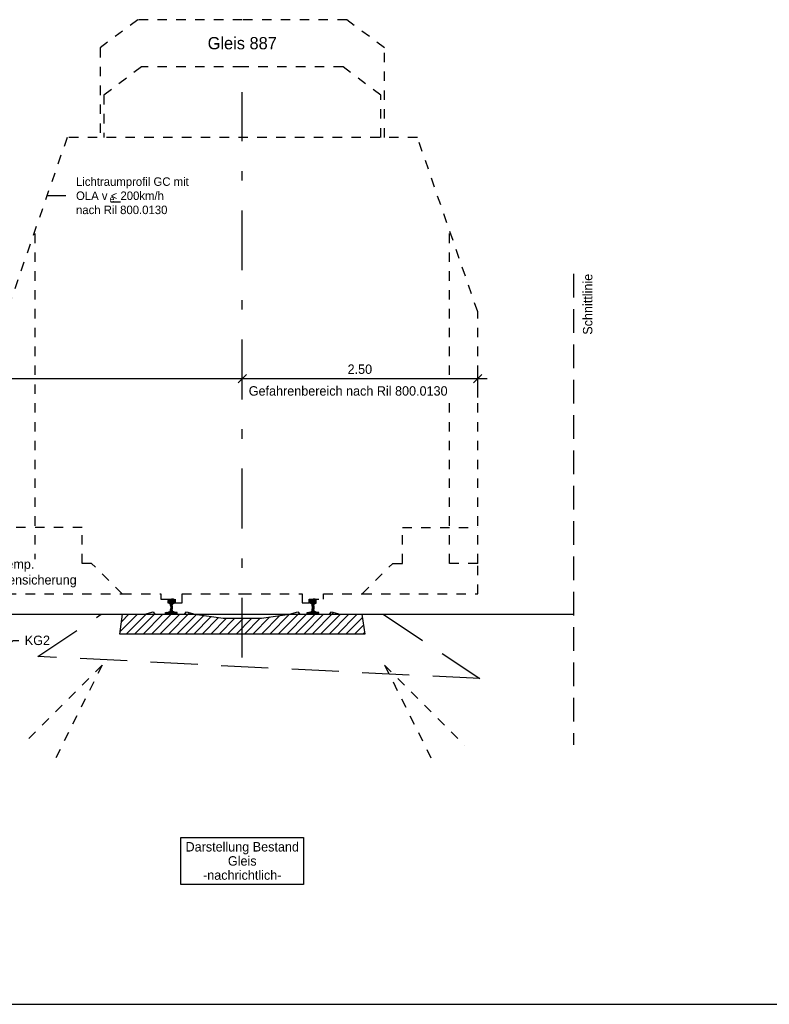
# Model space of a CAD drawing. Header units: metres. Extents: x -8 to 484, y -254 to 116.
# Tile 96 of 172: x 153 to 161, y 58 to 69. Entities that reach past the tile are written whole.
import ezdxf
from ezdxf import colors
from ezdxf.entities.mleader import LeaderData, LeaderLine
from ezdxf.math import Vec2, Vec3

# ---------------------------------------------------------------- set-up
doc = ezdxf.new("R2010")
doc.units = ezdxf.units.M
doc.linetypes.add('STRICHLINIE', pattern=[0.75, 0.5, -0.25])
doc.linetypes.add('STRICHPUNKT', pattern=[25.4, 12.7, -6.35, 0, -6.35])
for name, color, linetype in [('GTU_A_Begrenzung QP', 7, 'Continuous'), ('GTU_A_Druckbereich', 7, 'STRICHPUNKT'), ('GTU_A_Gleisachse', 7, 'STRICHPUNKT'), ('GTU_A_Lichtraumprofil', 252, 'Continuous'), ('GTU_A_Texte', 7, 'Continuous'), ('GTU_B', 253, 'Continuous'), ('GTU_B_Bemaßung', 253, 'Continuous'), ('GTU_B_Beschriftung', 253, 'Continuous'), ('GTU_P_Baugrube_Beschriftung', 11, 'Continuous'), ('GTU_P_Beschriftung', 1, 'Continuous')]:
    doc.layers.add(name, color=color, linetype=linetype)
doc.layers.add('GTU_A_Hilfslayer', color=3, linetype='Continuous', plot=False)
doc.styles.add('PROVI', font='PROVI.SHX')
doc.dimstyles.new('1zu50', dxfattribs={"dimscale": 0.5, "dimtxt": 0.2, "dimasz": 0.18, "dimexe": 0.18, "dimexo": 0.02, "dimgap": 0.09, "dimtad": 0, "dimtih": 1, "dimtoh": 1, "dimzin": 4, "dimdsep": 46, "dimtxsty": 'PROVI', "dimblk1": 'OBLIQUE', "dimblk2": 'OBLIQUE', "dimsah": 1, "dimcen": 0.3, "dimdle": 0.2, "dimclrd": 256, "dimclre": 256, "dimclrt": 256, "dimadec": 0, "dimazin": 0, "dimtfac": 1, "dimtdec": 4, "dimtofl": 0, "dimtmove": 2, "dimatfit": 3, "dimldrblk": 'NONE', "dimfxl": 0.4, "dimfxlon": 1, "dimtfill": 1, "dimtfillclr": 256, "dimtolj": 1, "dimtzin": 0, "dimlwd": -1, "dimlwe": -1, "dimarcsym": 0})

# ---------------------------------------------------------------- blocks, each defined once
blk = doc.blocks.new('Lira_250m GC mit_Ola')
at = {"layer": 'GTU_A_Lichtraumprofil', "linetype": 'ByBlock', "lineweight": -3, "ltscale": 5}
blk.add_line((-1.125, 4.281), (-1.325, 4.281), dxfattribs=at)
at = {"layer": 'GTU_A_Lichtraumprofil', "linetype": 'STRICHLINIE', "ltscale": 0.2}
for points in [[(2.26, 4.9), (2.26, 5.85), (1.86, 6.15), (0.75, 6.15), (-0.36, 6.15), (-0.76, 5.85), (-0.76, 4.9)], [(2.22, 4.9), (2.22, 5.35), (1.82, 5.65), (0.75, 5.65), (-0.32, 5.65), (-0.72, 5.35), (-0.72, 4.9)], [(0.75, 0.055), (1.387, 0.055), (1.387, -0.038), (1.462, -0.038), (1.462, 0), (1.612, 0), (1.612, 0.055), (2.025, 0.055), (3.25, 0.055), (3.25, 0.38), (3.25, 3.05), (2.61, 4.9), (-1.11, 4.9), (-1.75, 3.05), (-1.75, 0.38), (-1.75, 0.055), (-0.525, 0.055), (-0.113, 0.055), (-0.113, 0), (0.037, 0), (0.037, -0.038), (0.112, -0.038), (0.112, 0.055), (0.75, 0.055)], [(-1.75, 0.38), (-1.45, 0.38), (-1.45, 3.917)], [(3.25, 0.38), (2.95, 0.38), (2.95, 3.917)], [(-0.525, 0.055), (-0.85, 0.38), (-0.95, 0.38), (-0.95, 0.76), (-1.75, 0.76)], [(2.025, 0.055), (2.35, 0.38), (2.45, 0.38), (2.45, 0.76), (3.25, 0.76)]]:
    blk.add_lwpolyline(points, dxfattribs=at)
at = {"layer": 'GTU_A_Lichtraumprofil', "insert": (-1.015, 4.281), "char_height": 0.09, "width": 1.37529, "attachment_point": 4, "style": 'PROVI', "bg_fill": 3, "box_fill_scale": 1, "bg_fill_color": 256, "bg_fill_true_color": 13158600, "bg_fill_transparency": 0}
blk.add_mtext('Lichtraumprofil GC mit OLA v {\\L<} 200km/h\\Pnach Ril 800.0130', dxfattribs=at)
at = {"layer": 'GTU_A_Lichtraumprofil', "insert": (-0.66, 4.246), "char_height": 0.07, "width": 0.01827, "attachment_point": 4, "style": 'PROVI'}
blk.add_mtext('e', dxfattribs=at)
blk = doc.blocks.new('Druckbereich')
at = {"layer": 'GTU_A_Druckbereich', "linetype": 'STRICHLINIE', "ltscale": 0.2}
for p, q in [((-0.738, -0.7), (-1.586, -1.549)), ((-0.738, -0.7), (-1.274, -1.773)), ((2.262, -0.7), (3.111, -1.549)), ((2.262, -0.7), (2.799, -1.773))]:
    blk.add_line(p, q, dxfattribs=at)
blk = doc.blocks.new('_OBLIQUE')
at = {"color": 0, "linetype": 'ByBlock'}
blk.add_line((-0.5, -0.5), (0.5, 0.5), dxfattribs=at)
blk = doc.blocks.new('*D430')
at = {"layer": 'Defpoints', "color": 0, "linetype": 'Continuous'}
for p in [(155.462, 64.69), (155.462, 62.405), (157.962, 62.405)]:
    blk.add_point(p, dxfattribs=at)
at = {"layer": 'GTU_B_Bemaßung'}
for p, q in [((158.062, 64.69), (155.362, 64.69)), ((155.462, 64.49), (155.462, 64.78)), ((157.962, 64.49), (157.962, 64.78))]:
    blk.add_line(p, q, dxfattribs=at)
at = {"layer": 'GTU_B_Bemaßung', "linetype": 'Continuous', "xscale": 0.09, "yscale": 0.09, "zscale": 0.09, "rotation": 180}
blk.add_blockref('_OBLIQUE', (155.462, 64.69), dxfattribs=at)
at = {"layer": 'GTU_B_Bemaßung', "linetype": 'Continuous', "xscale": 0.09, "yscale": 0.09, "zscale": 0.09}
blk.add_blockref('_OBLIQUE', (157.962, 64.69), dxfattribs=at)
at = {"layer": 'GTU_B_Bemaßung', "linetype": 'Continuous', "insert": (156.711, 64.79), "char_height": 0.1, "attachment_point": 5, "style": 'PROVI', "bg_fill": 3, "box_fill_scale": 1.1, "bg_fill_color": 256, "bg_fill_true_color": 13158600, "bg_fill_transparency": 0}
blk.add_mtext('\\A1;2.50', dxfattribs=at)
blk = doc.blocks.new('_None')
blk = doc.blocks.new('S54')
at = {"color": 0}
for p, q in [((-0.034, 0.119), (0.002, 0.154)), ((-0.034, 0.128), (-0.007, 0.154)), ((-0.034, 0.14), (-0.032, 0.145)), ((-0.034, 0.116), (-0.034, 0.14)), ((-0.033, 0.112), (-0.034, 0.116)), ((-0.034, 0.136), (-0.016, 0.153)), ((-0.033, 0.111), (-0.033, 0.112)), ((-0.031, 0.111), (-0.033, 0.111)), ((-0.032, 0.111), (0.011, 0.154)), ((-0.032, 0.145), (-0.031, 0.147)), ((-0.031, 0.147), (-0.03, 0.149)), ((-0.015, 0.105), (-0.031, 0.111)), ((-0.03, 0.149), (-0.028, 0.151)), ((-0.028, 0.151), (-0.025, 0.152)), ((-0.026, 0.109), (0.019, 0.153)), ((-0.025, 0.152), (-0.024, 0.152)), ((-0.024, 0.152), (-0.021, 0.153)), ((-0.021, 0.153), (-0.017, 0.153)), ((-0.019, 0.106), (0.026, 0.151)), ((-0.017, 0.153), (-0.014, 0.154)), ((-0.014, 0.104), (-0.015, 0.105)), ((-0.014, 0.154), (-0.01, 0.154)), ((-0.013, 0.103), (0.031, 0.148)), ((-0.011, 0.097), (0.033, 0.141)), ((-0.01, 0.154), (-0.006, 0.154)), ((-0.009, 0.09), (0.033, 0.133)), ((-0.008, 0.082), (0.033, 0.124)), ((-0.006, 0.154), (-0.003, 0.154)), ((-0.003, 0.154), (0, 0.154)), ((0.003, 0.154), (0, 0.154)), ((0.006, 0.154), (0.003, 0.154)), ((0.01, 0.154), (0.006, 0.154)), ((0.014, 0.154), (0.01, 0.154)), ((0.017, 0.153), (0.014, 0.154)), ((0.014, 0.104), (0.015, 0.105)), ((0.015, 0.105), (0.031, 0.111)), ((0.021, 0.153), (0.017, 0.153)), ((0.024, 0.152), (0.021, 0.153)), ((0.025, 0.152), (0.024, 0.152)), ((0.028, 0.151), (0.025, 0.152)), ((0.03, 0.149), (0.028, 0.151)), ((0.028, 0.109), (0.033, 0.115)), ((0.031, 0.147), (0.03, 0.149)), ((0.032, 0.145), (0.031, 0.147)), ((0.031, 0.111), (0.033, 0.111)), ((0.033, 0.14), (0.032, 0.145)), ((0.033, 0.116), (0.033, 0.14)), ((0.033, 0.112), (0.033, 0.116)), ((0.033, 0.111), (0.033, 0.112)), ((-0.063, 0.001), (-0.051, 0.013)), ((-0.063, 0.01), (-0.062, 0.011)), ((-0.063, 0), (-0.063, 0.01)), ((-0.063, 0), (0.062, 0)), ((-0.062, 0.011), (-0.061, 0.012)), ((-0.061, 0.012), (-0.06, 0.012)), ((-0.06, 0.012), (-0.045, 0.013)), ((-0.055, 0), (-0.04, 0.015)), ((-0.046, 0), (-0.026, 0.02)), ((-0.045, 0.013), (-0.042, 0.014)), ((-0.042, 0.014), (-0.016, 0.024)), ((-0.037, 0), (0.009, 0.046)), ((-0.028, 0), (0.01, 0.038)), ((-0.019, 0), (0.011, 0.031)), ((-0.016, 0.024), (-0.014, 0.025)), ((-0.013, 0.103), (-0.014, 0.104)), ((-0.014, 0.025), (-0.012, 0.026)), ((-0.012, 0.102), (-0.013, 0.103)), ((-0.011, 0.1), (-0.012, 0.102)), ((-0.012, 0.027), (-0.011, 0.031)), ((-0.012, 0.026), (-0.012, 0.027)), ((-0.01, 0.097), (-0.011, 0.1)), ((-0.011, 0.031), (-0.01, 0.038)), ((-0.011, 0), (0.014, 0.025)), ((-0.01, 0.095), (-0.01, 0.097)), ((-0.009, 0.091), (-0.01, 0.095)), ((-0.01, 0.036), (0.008, 0.054)), ((-0.01, 0.038), (-0.009, 0.046)), ((-0.009, 0.085), (-0.009, 0.091)), ((-0.008, 0.079), (-0.009, 0.085)), ((-0.009, 0.046), (0.008, 0.063)), ((-0.009, 0.046), (-0.008, 0.053)), ((-0.008, 0.073), (0.009, 0.091)), ((-0.008, 0.065), (0.008, 0.081)), ((-0.008, 0.079), (-0.008, 0.053)), ((-0.008, 0.056), (0.008, 0.072)), ((-0.002, 0), (0.02, 0.022)), ((0.007, 0), (0.027, 0.02)), ((0.008, 0.079), (0.009, 0.085)), ((0.008, 0.079), (0.008, 0.053)), ((0.009, 0.046), (0.008, 0.053)), ((0.009, 0.091), (0.01, 0.095)), ((0.009, 0.085), (0.009, 0.091)), ((0.01, 0.038), (0.009, 0.046)), ((0.01, 0.097), (0.011, 0.1)), ((0.01, 0.095), (0.01, 0.097)), ((0.011, 0.031), (0.01, 0.038)), ((0.011, 0.1), (0.012, 0.102)), ((0.012, 0.027), (0.011, 0.031)), ((0.012, 0.102), (0.013, 0.103)), ((0.012, 0.026), (0.012, 0.027)), ((0.014, 0.025), (0.012, 0.026)), ((0.013, 0.103), (0.014, 0.104)), ((0.016, 0.024), (0.014, 0.025)), ((0.042, 0.014), (0.016, 0.024)), ((0.016, 0), (0.033, 0.017)), ((0.025, 0), (0.04, 0.015)), ((0.034, 0), (0.046, 0.013)), ((0.045, 0.013), (0.042, 0.014)), ((0.042, 0), (0.054, 0.012)), ((0.06, 0.012), (0.045, 0.013)), ((0.061, 0.012), (0.06, 0.012)), ((0.06, 0), (0.062, 0.003)), ((0.062, 0.011), (0.061, 0.012)), ((0.062, 0.01), (0.062, 0.011)), ((0.062, 0.011), (0.062, 0.011)), ((0.062, 0), (0.062, 0.01))]:
    blk.add_line(p, q, dxfattribs=at)
blk = doc.blocks.new('*D431')
at = {"layer": 'Defpoints', "color": 0, "linetype": 'Continuous'}
for p in [(155.462, 64.69), (150.152, 62.26), (155.462, 62.26)]:
    blk.add_point(p, dxfattribs=at)
at = {"layer": 'GTU_B_Bemaßung', "linetype": 'Continuous'}
for p, q in [((150.052, 64.69), (152.655, 64.69)), ((150.152, 64.49), (150.152, 64.78)), ((155.562, 64.69), (152.959, 64.69)), ((155.462, 64.49), (155.462, 64.78))]:
    blk.add_line(p, q, dxfattribs=at)
at = {"layer": 'GTU_B_Bemaßung', "linetype": 'Continuous', "xscale": 0.09, "yscale": 0.09, "zscale": 0.09, "rotation": 180}
blk.add_blockref('_OBLIQUE', (150.152, 64.69), dxfattribs=at)
at = {"layer": 'GTU_B_Bemaßung', "linetype": 'Continuous', "xscale": 0.09, "yscale": 0.09, "zscale": 0.09}
blk.add_blockref('_OBLIQUE', (155.462, 64.69), dxfattribs=at)
at = {"layer": 'GTU_B_Bemaßung', "linetype": 'Continuous', "insert": (152.807, 64.69), "char_height": 0.1, "attachment_point": 5, "style": 'PROVI', "bg_fill": 3, "box_fill_scale": 1.1, "bg_fill_color": 256, "bg_fill_true_color": 13158600, "bg_fill_transparency": 0}
blk.add_mtext('\\A1;5.31', dxfattribs=at)

msp = doc.modelspace()

# ---------------------------------------------------------------- hatches: boundary and pattern name
at = {"layer": 'GTU_B'}
h = msp.add_hatch(dxfattribs=at)
h.set_pattern_fill('ANSI31', color=256, scale=0.02, style=0)
h.set_pattern_definition([(45, (147.96196, 57.15011), (-0.0449013, 0.0449013), [])])
h.paths.add_polyline_path([(154.162, 61.98), (154.191, 62.19), (154.426, 62.19), (154.515, 62.215), (154.515, 62.215), (154.535, 62.19), (154.85, 62.19), (154.87, 62.215), (154.87, 62.215), (154.959, 62.19), (154.959, 62.19), (155.259, 62.148), (155.665, 62.148), (155.965, 62.19), (155.965, 62.19), (156.054, 62.215), (156.054, 62.215), (156.074, 62.19), (156.389, 62.19), (156.409, 62.215), (156.409, 62.215), (156.498, 62.19), (156.733, 62.19), (156.762, 61.98)])

# ---------------------------------------------------------------- linework, layer by layer
at = {"layer": 'GTU_A_Begrenzung QP', "linetype": 'STRICHLINIE', "ltscale": 0.5}
msp.add_line((158.98, 65.803), (158.98, 60.803), dxfattribs=at)
at = {"layer": 'GTU_A_Hilfslayer', "linetype": 'Continuous', "flags": 128}
msp.add_lwpolyline([(28.5, 58.05), (252.349, 58.05)], dxfattribs=at)
at = {"layer": 'GTU_B', "linetype": 'Continuous'}
msp.add_line((151.823, 62.19), (158.98, 62.19), dxfattribs=at)
at = {"layer": 'GTU_B', "linetype": 'STRICHLINIE'}
msp.add_lwpolyline([(156.96, 62.19), (157.985, 61.507), (153.29, 61.741), (153.964, 62.19), (153.964, 62.19)], close=True, dxfattribs=at)
at = {"layer": 'GTU_B', "flags": 128}
msp.add_lwpolyline([(154.162, 61.98), (154.191, 62.19), (154.426, 62.19), (154.515, 62.215), (154.535, 62.19), (154.85, 62.19), (154.87, 62.215), (154.959, 62.19), (155.259, 62.148), (155.665, 62.148), (155.965, 62.19), (156.054, 62.215), (156.074, 62.19), (156.389, 62.19), (156.409, 62.215), (156.498, 62.19), (156.733, 62.19), (156.762, 61.98), (154.162, 61.98)], dxfattribs=at)

# ---------------------------------------------------------------- block references
at = {"layer": 'GTU_A_Druckbereich'}
msp.add_blockref('Druckbereich', (154.712, 62.35), dxfattribs=at)
at = {"layer": 'GTU_A_Lichtraumprofil'}
msp.add_blockref('Lira_250m GC mit_Ola', (154.712, 62.35), dxfattribs=at)

# ---------------------------------------------------------------- texts
at = {"layer": 'GTU_A_Begrenzung QP', "linetype": 'STRICHLINIE', "ltscale": 0.5, "insert": (159.08, 65.803), "char_height": 0.1, "attachment_point": 3, "rotation": 90, "line_spacing_factor": 0.9, "style": 'PROVI', "bg_fill": 2}
msp.add_mtext('Schnittlinie', dxfattribs=at)
at = {"layer": 'GTU_B_Beschriftung', "insert": (155.462, 59.571), "char_height": 0.1, "attachment_point": 5, "line_spacing_factor": 0.9, "style": 'PROVI', "bg_fill": 19, "box_fill_scale": 1.5, "bg_fill_color": 1, "bg_fill_transparency": 0}
msp.add_mtext('Darstellung Bestand\\PGleis\\P-nachrichtlich-', dxfattribs=at)

# ---------------------------------------------------------------- next in the draw order: linework, layer by layer
at = {"layer": 'GTU_A_Gleisachse', "color": 7, "ltscale": 0.05}
msp.add_line((155.462, 61.73), (155.462, 67.73), dxfattribs=at)

# ---------------------------------------------------------------- next in the draw order: block references
at = {"layer": 'GTU_B', "rotation": 359.9999999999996}
for p in [(154.71, 62.196), (156.214, 62.196)]:
    msp.add_blockref('S54', p, dxfattribs=at)

# ---------------------------------------------------------------- next in the draw order: texts
at = {"layer": 'GTU_A_Texte', "insert": (155.462, 68.25), "char_height": 0.13, "attachment_point": 5, "style": 'PROVI', "bg_fill": 3, "box_fill_scale": 1, "bg_fill_color": 1, "bg_fill_transparency": 0}
msp.add_mtext('Gleis 887', dxfattribs=at)
at = {"layer": 'GTU_B_Bemaßung', "insert": (155.531, 64.61), "char_height": 0.1, "attachment_point": 1, "line_spacing_factor": 0.9, "style": 'PROVI', "bg_fill": 3, "box_fill_scale": 1.5, "bg_fill_color": 1, "bg_fill_transparency": 0}
msp.add_mtext('Gefahrenbereich nach Ril 800.0130', dxfattribs=at)

# ---------------------------------------------------------------- next in the draw order: leaders
at = {"layer": 'GTU_P_Beschriftung', "linetype": 'Continuous'}
ml = msp.add_multileader_mtext('Standard', dxfattribs=at)
ml.set_content('KG2', color=256, style='PROVI')
ml.set_leader_properties(color=256, linetype='ByLayer', lineweight=-1)
ml.set_arrow_properties(name='NONE')
ml.build(insert=Vec2(0, 0))
ml.multileader.update_dxf_attribs({"dogleg_length": 0.125, "arrow_head_size": 0.0625, "scale": 0.05})
ctx = ml.context
ctx.base_point, ctx.scale, ctx.char_height, ctx.arrow_head_size, ctx.landing_gap_size, ctx.plane_origin = Vec3(153.091, 61.911), 0.05, 0.1, 0.0625, 0.0625, Vec3(132.648, -739.197)
notes = []
notes.append((ctx, [(0, (1, 1, 0), (153.028, 61.911), (1, 0), 0.0625, [(0, [(152.902, 61.784)], 0, [])])]))
ctx.mtext.insert = Vec3(153.153, 61.963)
ctx.mtext.has_bg_fill, ctx.mtext.bg_color, ctx.mtext.bg_scale_factor, ctx.mtext.bg_transparency, ctx.mtext.use_window_bg_color = 1, -1027028792, 1, 0, 1
for ctx, leaders in notes:
    for number, flags, end, landing, length, lines in leaders:
        leader = LeaderData()
        leader.index, (leader.has_last_leader_line, leader.has_dogleg_vector, leader.attachment_direction) = number, flags
        leader.last_leader_point, leader.dogleg_vector, leader.dogleg_length = Vec3(end), Vec3(landing), length
        for number, points, colour, breaks in lines:
            line = LeaderLine()
            line.index, line.vertices, line.color, line.breaks = number, Vec3.list(points), colors.encode_raw_color(colour), breaks
            leader.lines.append(line)
        ctx.leaders.append(leader)

# ---------------------------------------------------------------- next in the draw order: dimensions: what is measured, and where the dimension line sits
at = {"layer": 'GTU_B_Bemaßung'}
dim = msp.add_linear_dim(base=(155.462, 64.69), p1=(157.962, 62.405), p2=(155.462, 62.405), dimstyle='1zu50', override={"dimclrd": 256, "dimclre": 256, "dimclrt": 256}, dxfattribs=at)
dim.commit()
dim.dimension.update_dxf_attribs({"geometry": '*D430', "text_midpoint": (156.711, 64.79), "dimtype": 160})

# ---------------------------------------------------------------- next in the draw order: dimensions: what is measured, and where the dimension line sits
at = {"layer": 'GTU_B_Bemaßung', "linetype": 'Continuous'}
dim = msp.add_linear_dim(base=(155.462, 64.69), p1=(150.152, 62.26), p2=(155.462, 62.26), dimstyle='1zu50', dxfattribs=at)
dim.commit()
dim.dimension.update_dxf_attribs({"geometry": '*D431', "text_midpoint": (152.807, 64.69)})

# ---------------------------------------------------------------- next in the draw order: texts
at = {"layer": 'GTU_P_Baugrube_Beschriftung', "insert": (153.087, 62.475), "char_height": 0.1, "attachment_point": 8, "style": 'PROVI', "bg_fill": 3, "box_fill_scale": 1, "bg_fill_color": 256, "bg_fill_true_color": 13158600, "bg_fill_transparency": 0}
msp.add_mtext('temp.\\PBaugrubensicherung', dxfattribs=at)

doc.saveas('drawing.dxf')
